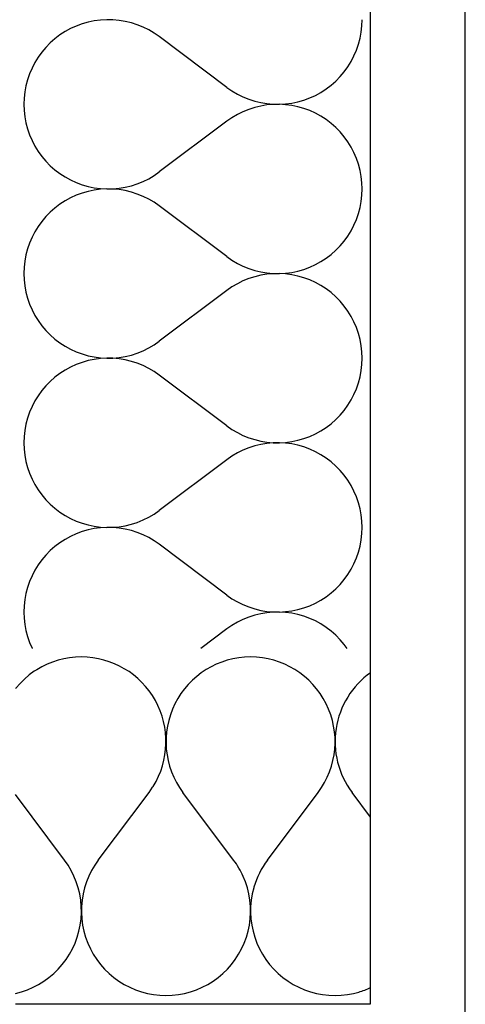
# Model space of a CAD drawing. Extents: x -18402 to 10376, y -5092 to 34139.
# Tile 46 of 78: x 3462 to 3481, y -2938 to -2896. Entities that reach past the tile are written whole.
import ezdxf

# ---------------------------------------------------------------- set-up
doc = ezdxf.new("R2010")
doc.units = 0
for name, color, linetype in [('0_XREF', 251, 'Continuous'), ('rdc_02$0$0._Étage_1_02-04 Mur.Construction', 251, 'Continuous'), ('rdc_02$0$0._Étage_1_A-AREA-____-OTLN.Modèle IFC', 251, 'Continuous')]:
    doc.layers.add(name, color=color, linetype=linetype)

# ---------------------------------------------------------------- blocks, each defined once
blk = doc.blocks.new('*X236', base_point=(-8045.97, -58706.23))
at = {"layer": 'rdc_02$0$0._Étage_1_02-04 Mur.Construction', "linetype": 'Continuous', "ltscale": 0.1}
for p, q in [((34707.14, -29318.97), (34685.71, -29290.4)), ((34721.43, -29318.97), (34742.86, -29290.4)), ((34765, -29300.88), (34757.14, -29290.4))]:
    blk.add_line(p, q, dxfattribs=at)
for centre, start, end in [((34642.86, -29268.97), 90, 121.9222), ((34642.86, -29268.97), 328.0778, 90), ((34714.29, -29268.97), 90, 216.8699), ((34714.29, -29268.97), 323.1301, 90), ((34785.71, -29268.97), 125.4505, 216.8699), ((34678.57, -29340.4), 23.9681, 36.8699), ((34750, -29340.4), 143.1301, 163.7398), ((34750, -29340.4), 286.2602, 294.8346)]:
    blk.add_arc(centre, 35.71, start, end, dxfattribs=at)
blk = doc.blocks.new('*X239', base_point=(-8045.97, -58706.23))
at = {"layer": 'rdc_02$0$0._Étage_1_02-04 Mur.Construction', "linetype": 'Continuous', "ltscale": 0.1}
for p, q in [((34620.84, -29240.85), (34618.83, -29242.55)), ((34622.97, -29239.31), (34620.84, -29240.85)), ((34623.99, -29238.68), (34622.97, -29239.31)), ((34615.2, -29246.38), (34615, -29246.64)), ((34616.94, -29244.4), (34615.2, -29246.38)), ((34618.83, -29242.55), (34616.94, -29244.4)), ((34671.43, -29290.4), (34672.93, -29288.24)), ((34672.93, -29288.24), (34673.16, -29287.85)), ((34635.71, -29318.97), (34615, -29291.35)), ((34650, -29318.97), (34671.43, -29290.4)), ((34637.22, -29321.14), (34635.71, -29318.97)), ((34638.56, -29323.41), (34637.22, -29321.14)), ((34648.5, -29321.14), (34647.16, -29323.41)), ((34650, -29318.97), (34648.5, -29321.14)), ((34639.72, -29325.77), (34638.56, -29323.41)), ((34647.16, -29323.41), (34645.99, -29325.77)), ((34640.71, -29328.21), (34639.72, -29325.77)), ((34641.52, -29330.72), (34640.71, -29328.21)), ((34645, -29328.21), (34644.19, -29330.72)), ((34645.99, -29325.77), (34645, -29328.21)), ((34712.14, -29328.21), (34711.2, -29325.88)), ((34712.95, -29330.72), (34712.14, -29328.21)), ((34642.14, -29333.28), (34641.52, -29330.72)), ((34642.57, -29335.88), (34642.14, -29333.28)), ((34643.57, -29333.28), (34643.14, -29335.88)), ((34644.19, -29330.72), (34643.57, -29333.28)), ((34713.57, -29333.28), (34712.95, -29330.72)), ((34714, -29335.88), (34713.57, -29333.28)), ((34715, -29333.28), (34714.57, -29335.88)), ((34715.62, -29330.72), (34715, -29333.28)), ((34715.72, -29330.41), (34715.62, -29330.72)), ((34642.81, -29338.51), (34642.57, -29335.88)), ((34643.14, -29335.88), (34642.91, -29338.51)), ((34714.24, -29338.51), (34714, -29335.88)), ((34714.57, -29335.88), (34714.34, -29338.51)), ((34642.7, -29343.77), (34642.85, -29341.14)), ((34642.85, -29341.14), (34642.81, -29338.51)), ((34642.91, -29338.51), (34642.86, -29341.14)), ((34642.86, -29341.14), (34643.02, -29343.77)), ((34714.13, -29343.77), (34714.28, -29341.14)), ((34714.28, -29341.14), (34714.24, -29338.51)), ((34714.34, -29338.51), (34714.29, -29341.14)), ((34714.29, -29341.14), (34714.45, -29343.77)), ((34641.81, -29348.97), (34642.35, -29346.39)), ((34642.35, -29346.39), (34642.7, -29343.77)), ((34643.02, -29343.77), (34643.36, -29346.39)), ((34643.36, -29346.39), (34643.9, -29348.97)), ((34713.24, -29348.97), (34713.78, -29346.39)), ((34713.78, -29346.39), (34714.13, -29343.77)), ((34714.45, -29343.77), (34714.79, -29346.39)), ((34714.79, -29346.39), (34715.33, -29348.97)), ((34641.09, -29351.5), (34641.81, -29348.97)), ((34643.9, -29348.97), (34644.63, -29351.5)), ((34712.52, -29351.5), (34713.24, -29348.97)), ((34715.33, -29348.97), (34716.05, -29351.5)), ((34639.09, -29356.37), (34640.18, -29353.97)), ((34640.18, -29353.97), (34641.09, -29351.5)), ((34644.63, -29351.5), (34645.54, -29353.97)), ((34645.54, -29353.97), (34646.63, -29356.37)), ((34710.52, -29356.37), (34711.61, -29353.97)), ((34711.61, -29353.97), (34712.52, -29351.5)), ((34716.05, -29351.5), (34716.97, -29353.97)), ((34716.97, -29353.97), (34718.06, -29356.37)), ((34636.39, -29360.9), (34637.82, -29358.69)), ((34637.82, -29358.69), (34639.09, -29356.37)), ((34646.63, -29356.37), (34647.89, -29358.69)), ((34647.89, -29358.69), (34649.32, -29360.9)), ((34707.82, -29360.9), (34709.25, -29358.69)), ((34709.25, -29358.69), (34710.52, -29356.37)), ((34718.06, -29356.37), (34719.32, -29358.69)), ((34719.32, -29358.69), (34720.75, -29360.9)), ((34633.06, -29364.98), (34634.8, -29363)), ((34634.8, -29363), (34636.39, -29360.9)), ((34649.32, -29360.9), (34650.92, -29363)), ((34650.92, -29363), (34652.66, -29364.98)), ((34704.49, -29364.98), (34706.23, -29363)), ((34706.23, -29363), (34707.82, -29360.9)), ((34720.75, -29360.9), (34722.34, -29363)), ((34722.34, -29363), (34724.09, -29364.98)), ((34629.16, -29368.52), (34631.17, -29366.82)), ((34631.17, -29366.82), (34633.06, -29364.98)), ((34652.66, -29364.98), (34654.54, -29366.82)), ((34654.54, -29366.82), (34656.55, -29368.52)), ((34700.59, -29368.52), (34702.6, -29366.82)), ((34702.6, -29366.82), (34704.49, -29364.98)), ((34724.09, -29364.98), (34725.97, -29366.82)), ((34725.97, -29366.82), (34727.98, -29368.52)), ((34624.79, -29371.45), (34627.03, -29370.07)), ((34627.03, -29370.07), (34629.16, -29368.52)), ((34656.55, -29368.52), (34658.69, -29370.07)), ((34658.69, -29370.07), (34660.93, -29371.45)), ((34696.21, -29371.45), (34698.46, -29370.07)), ((34698.46, -29370.07), (34700.59, -29368.52)), ((34727.98, -29368.52), (34730.12, -29370.07)), ((34730.12, -29370.07), (34732.36, -29371.45)), ((34615, -29375.24), (34617.53, -29374.57)), ((34617.53, -29374.57), (34620.03, -29373.71)), ((34620.03, -29373.71), (34622.45, -29372.67)), ((34622.45, -29372.67), (34624.79, -29371.45)), ((34660.93, -29371.45), (34663.27, -29372.67)), ((34663.27, -29372.67), (34665.69, -29373.71)), ((34665.69, -29373.71), (34668.18, -29374.57)), ((34668.18, -29374.57), (34670.73, -29375.24)), ((34670.73, -29375.24), (34673.32, -29375.73)), ((34683.82, -29375.73), (34686.42, -29375.24)), ((34686.42, -29375.24), (34688.96, -29374.57)), ((34688.96, -29374.57), (34691.45, -29373.71)), ((34691.45, -29373.71), (34693.88, -29372.67)), ((34693.88, -29372.67), (34696.21, -29371.45)), ((34732.36, -29371.45), (34734.7, -29372.67)), ((34734.7, -29372.67), (34737.12, -29373.71)), ((34737.12, -29373.71), (34739.61, -29374.57)), ((34739.61, -29374.57), (34742.16, -29375.24)), ((34742.16, -29375.24), (34744.75, -29375.73)), ((34755.25, -29375.73), (34757.84, -29375.24)), ((34757.84, -29375.24), (34759.99, -29374.68)), ((34673.32, -29375.73), (34675.94, -29376.02)), ((34675.94, -29376.02), (34678.57, -29376.12)), ((34678.57, -29376.12), (34681.21, -29376.02)), ((34681.21, -29376.02), (34683.82, -29375.73)), ((34744.75, -29375.73), (34747.37, -29376.02)), ((34747.37, -29376.02), (34750, -29376.12)), ((34750, -29376.12), (34752.63, -29376.02)), ((34752.63, -29376.02), (34755.25, -29375.73))]:
    blk.add_line(p, q, dxfattribs=at)
blk = doc.blocks.new('*X243', base_point=(-8045.97, -58706.23))
at = {"layer": 'rdc_02$0$0._Étage_1_02-04 Mur.Construction', "linetype": 'Continuous', "ltscale": 0.1}
for p, q in [((34638.31, -28968.06), (34636, -28969.32)), ((34640.71, -28966.97), (34638.31, -28968.06)), ((34643.19, -28966.05), (34640.71, -28966.97)), ((34645.72, -28965.33), (34643.19, -28966.05)), ((34648.3, -28964.79), (34645.72, -28965.33)), ((34650.91, -28964.45), (34648.3, -28964.79)), ((34653.54, -28964.29), (34650.91, -28964.45)), ((34656.18, -28964.34), (34653.54, -28964.29)), ((34658.8, -28964.57), (34656.18, -28964.34)), ((34661.4, -28965), (34658.8, -28964.57)), ((34663.96, -28965.62), (34661.4, -28965)), ((34666.47, -28966.43), (34663.96, -28965.62)), ((34668.92, -28967.42), (34666.47, -28966.43)), ((34671.28, -28968.59), (34668.92, -28967.42)), ((34761.04, -28969.54), (34761.33, -28966.92)), ((34761.33, -28966.92), (34761.43, -28964.29)), ((34631.69, -28972.34), (34629.71, -28974.09)), ((34633.79, -28970.75), (34631.69, -28972.34)), ((34636, -28969.32), (34633.79, -28970.75)), ((34673.55, -28969.93), (34671.28, -28968.59)), ((34675.71, -28971.43), (34673.55, -28969.93)), ((34704.29, -28992.86), (34675.71, -28971.43)), ((34759.88, -28974.68), (34760.56, -28972.13)), ((34760.56, -28972.13), (34761.04, -28969.54)), ((34627.87, -28975.97), (34626.17, -28977.98)), ((34629.71, -28974.09), (34627.87, -28975.97)), ((34759.02, -28977.17), (34759.88, -28974.68)), ((34624.62, -28980.12), (34623.23, -28982.36)), ((34626.17, -28977.98), (34624.62, -28980.12)), ((34756.77, -28981.93), (34757.98, -28979.59)), ((34757.98, -28979.59), (34759.02, -28977.17)), ((34622.02, -28984.7), (34620.98, -28987.12)), ((34623.23, -28982.36), (34622.02, -28984.7)), ((34753.83, -28986.3), (34755.38, -28984.17)), ((34755.38, -28984.17), (34756.77, -28981.93)), ((34620.98, -28987.12), (34620.12, -28989.61)), ((34750.29, -28990.2), (34752.13, -28988.32)), ((34752.13, -28988.32), (34753.83, -28986.3)), ((34619.44, -28992.16), (34618.96, -28994.75)), ((34620.12, -28989.61), (34619.44, -28992.16)), ((34704.29, -28992.86), (34706.45, -28994.36)), ((34746.21, -28993.53), (34748.31, -28991.94)), ((34748.31, -28991.94), (34750.29, -28990.2)), ((34618.96, -28994.75), (34618.67, -28997.37)), ((34706.45, -28994.36), (34708.72, -28995.7)), ((34708.72, -28995.7), (34711.08, -28996.87)), ((34711.08, -28996.87), (34713.53, -28997.86)), ((34736.81, -28998.23), (34739.29, -28997.32)), ((34739.29, -28997.32), (34741.69, -28996.23)), ((34741.69, -28996.23), (34744, -28994.96)), ((34744, -28994.96), (34746.21, -28993.53)), ((34618.67, -28997.37), (34618.57, -29000)), ((34618.57, -29000), (34618.67, -29002.63)), ((34713.53, -28997.86), (34716.04, -28998.66)), ((34716.04, -29001.34), (34713.53, -29002.14)), ((34716.04, -28998.66), (34718.6, -28999.28)), ((34718.6, -29000.72), (34716.04, -29001.34)), ((34718.6, -28999.28), (34721.2, -28999.71)), ((34721.2, -29000.29), (34718.6, -29000.72)), ((34721.2, -28999.71), (34723.82, -28999.95)), ((34723.82, -29000.05), (34721.2, -29000.29)), ((34723.82, -28999.95), (34726.46, -28999.99)), ((34726.46, -29000.01), (34723.82, -29000.05)), ((34726.46, -28999.99), (34729.09, -28999.84)), ((34729.09, -29000.16), (34726.46, -29000.01)), ((34729.09, -28999.84), (34731.7, -28999.49)), ((34731.7, -29000.51), (34729.09, -29000.16)), ((34731.7, -28999.49), (34734.28, -28998.96)), ((34734.28, -29001.04), (34731.7, -29000.51)), ((34734.28, -28998.96), (34736.81, -28998.23)), ((34736.81, -29001.77), (34734.28, -29001.04)), ((34618.67, -29002.63), (34618.96, -29005.25)), ((34618.96, -29005.25), (34619.44, -29007.84)), ((34706.45, -29005.64), (34704.29, -29007.14)), ((34708.72, -29004.3), (34706.45, -29005.64)), ((34711.08, -29003.13), (34708.72, -29004.3)), ((34713.53, -29002.14), (34711.08, -29003.13)), ((34739.29, -29002.68), (34736.81, -29001.77)), ((34741.69, -29003.77), (34739.29, -29002.68)), ((34744, -29005.04), (34741.69, -29003.77)), ((34746.21, -29006.47), (34744, -29005.04)), ((34619.44, -29007.84), (34620.12, -29010.39)), ((34704.29, -29007.14), (34675.71, -29028.57)), ((34748.31, -29008.06), (34746.21, -29006.47)), ((34750.29, -29009.8), (34748.31, -29008.06)), ((34752.13, -29011.68), (34750.29, -29009.8)), ((34620.12, -29010.39), (34620.98, -29012.88)), ((34620.98, -29012.88), (34622.02, -29015.3)), ((34753.83, -29013.7), (34752.13, -29011.68)), ((34755.38, -29015.83), (34753.83, -29013.7)), ((34622.02, -29015.3), (34623.23, -29017.64)), ((34623.23, -29017.64), (34624.62, -29019.88)), ((34756.77, -29018.07), (34755.38, -29015.83)), ((34757.98, -29020.41), (34756.77, -29018.07)), ((34624.62, -29019.88), (34626.17, -29022.02)), ((34626.17, -29022.02), (34627.87, -29024.03)), ((34759.02, -29022.83), (34757.98, -29020.41)), ((34627.87, -29024.03), (34629.71, -29025.91)), ((34629.71, -29025.91), (34631.69, -29027.66)), ((34759.88, -29025.32), (34759.02, -29022.83)), ((34760.56, -29027.87), (34759.88, -29025.32)), ((34631.69, -29027.66), (34633.79, -29029.25)), ((34633.79, -29029.25), (34636, -29030.68)), ((34671.28, -29031.41), (34673.55, -29030.07)), ((34673.55, -29030.07), (34675.71, -29028.57)), ((34761.04, -29030.46), (34760.56, -29027.87)), ((34761.33, -29033.08), (34761.04, -29030.46)), ((34636, -29030.68), (34638.31, -29031.94)), ((34638.31, -29031.94), (34640.71, -29033.03)), ((34640.71, -29033.03), (34643.19, -29033.95)), ((34643.19, -29033.95), (34645.72, -29034.67)), ((34645.72, -29034.67), (34648.3, -29035.21)), ((34661.4, -29035), (34663.96, -29034.38)), ((34663.96, -29034.38), (34666.47, -29033.57)), ((34666.47, -29033.57), (34668.92, -29032.58)), ((34668.92, -29032.58), (34671.28, -29031.41)), ((34761.43, -29035.71), (34761.33, -29033.08)), ((34640.71, -29038.39), (34638.31, -29039.48)), ((34643.19, -29037.48), (34640.71, -29038.39)), ((34645.72, -29036.76), (34643.19, -29037.48)), ((34648.3, -29036.22), (34645.72, -29036.76)), ((34648.3, -29035.21), (34650.91, -29035.55)), ((34650.91, -29035.87), (34648.3, -29036.22)), ((34650.91, -29035.55), (34653.54, -29035.71)), ((34653.54, -29035.72), (34650.91, -29035.87)), ((34653.54, -29035.71), (34656.18, -29035.66)), ((34656.18, -29035.76), (34653.54, -29035.72)), ((34656.18, -29035.66), (34658.8, -29035.43)), ((34658.8, -29036), (34656.18, -29035.76)), ((34658.8, -29035.43), (34661.4, -29035)), ((34661.4, -29036.43), (34658.8, -29036)), ((34663.96, -29037.05), (34661.4, -29036.43)), ((34666.47, -29037.86), (34663.96, -29037.05)), ((34668.92, -29038.85), (34666.47, -29037.86)), ((34671.28, -29040.02), (34668.92, -29038.85)), ((34761.04, -29040.97), (34761.33, -29038.35)), ((34761.33, -29038.35), (34761.43, -29035.71)), ((34633.79, -29042.18), (34631.69, -29043.77)), ((34636, -29040.75), (34633.79, -29042.18)), ((34638.31, -29039.48), (34636, -29040.75)), ((34673.55, -29041.35), (34671.28, -29040.02)), ((34675.71, -29042.86), (34673.55, -29041.35)), ((34704.29, -29064.29), (34675.71, -29042.86)), ((34760.56, -29043.56), (34761.04, -29040.97)), ((34629.71, -29045.51), (34627.87, -29047.4)), ((34631.69, -29043.77), (34629.71, -29045.51)), ((34759.02, -29048.6), (34759.88, -29046.11)), ((34759.88, -29046.11), (34760.56, -29043.56)), ((34626.17, -29049.41), (34624.62, -29051.54)), ((34627.87, -29047.4), (34626.17, -29049.41)), ((34756.77, -29053.36), (34757.98, -29051.02)), ((34757.98, -29051.02), (34759.02, -29048.6)), ((34623.23, -29053.79), (34622.02, -29056.12)), ((34624.62, -29051.54), (34623.23, -29053.79)), ((34755.38, -29055.6), (34756.77, -29053.36)), ((34620.98, -29058.55), (34620.12, -29061.04)), ((34622.02, -29056.12), (34620.98, -29058.55)), ((34752.13, -29059.75), (34753.83, -29057.73)), ((34753.83, -29057.73), (34755.38, -29055.6)), ((34619.44, -29063.58), (34618.96, -29066.18)), ((34620.12, -29061.04), (34619.44, -29063.58)), ((34746.21, -29064.96), (34748.31, -29063.37)), ((34748.31, -29063.37), (34750.29, -29061.63)), ((34750.29, -29061.63), (34752.13, -29059.75)), ((34618.96, -29066.18), (34618.67, -29068.79)), ((34704.29, -29064.29), (34706.45, -29065.79)), ((34706.45, -29065.79), (34708.72, -29067.13)), ((34708.72, -29067.13), (34711.08, -29068.29)), ((34739.29, -29068.75), (34741.69, -29067.66)), ((34741.69, -29067.66), (34744, -29066.39)), ((34744, -29066.39), (34746.21, -29064.96)), ((34618.67, -29068.79), (34618.57, -29071.43)), ((34618.57, -29071.43), (34618.67, -29074.06)), ((34711.08, -29068.29), (34713.53, -29069.28)), ((34713.53, -29069.28), (34716.04, -29070.09)), ((34716.04, -29070.09), (34718.6, -29070.71)), ((34718.6, -29072.15), (34716.04, -29072.77)), ((34718.6, -29070.71), (34721.2, -29071.14)), ((34721.2, -29071.72), (34718.6, -29072.15)), ((34721.2, -29071.14), (34723.82, -29071.38)), ((34723.82, -29071.48), (34721.2, -29071.72)), ((34723.82, -29071.38), (34726.46, -29071.42)), ((34726.46, -29071.44), (34723.82, -29071.48)), ((34726.46, -29071.42), (34729.09, -29071.27)), ((34729.09, -29071.59), (34726.46, -29071.44)), ((34729.09, -29071.27), (34731.7, -29070.92)), ((34731.7, -29071.93), (34729.09, -29071.59)), ((34731.7, -29070.92), (34734.28, -29070.39)), ((34734.28, -29072.47), (34731.7, -29071.93)), ((34734.28, -29070.39), (34736.81, -29069.66)), ((34736.81, -29069.66), (34739.29, -29068.75)), ((34618.67, -29074.06), (34618.96, -29076.68)), ((34708.72, -29075.73), (34706.45, -29077.07)), ((34711.08, -29074.56), (34708.72, -29075.73)), ((34713.53, -29073.57), (34711.08, -29074.56)), ((34716.04, -29072.77), (34713.53, -29073.57)), ((34736.81, -29073.2), (34734.28, -29072.47)), ((34739.29, -29074.11), (34736.81, -29073.2)), ((34741.69, -29075.2), (34739.29, -29074.11)), ((34744, -29076.46), (34741.69, -29075.2)), ((34618.96, -29076.68), (34619.44, -29079.27)), ((34619.44, -29079.27), (34620.12, -29081.82)), ((34704.29, -29078.57), (34675.71, -29100)), ((34706.45, -29077.07), (34704.29, -29078.57)), ((34746.21, -29077.9), (34744, -29076.46)), ((34748.31, -29079.49), (34746.21, -29077.9)), ((34750.29, -29081.23), (34748.31, -29079.49)), ((34620.12, -29081.82), (34620.98, -29084.31)), ((34620.98, -29084.31), (34622.02, -29086.73)), ((34752.13, -29083.11), (34750.29, -29081.23)), ((34753.83, -29085.13), (34752.13, -29083.11)), ((34622.02, -29086.73), (34623.23, -29089.07)), ((34755.38, -29087.26), (34753.83, -29085.13)), ((34756.77, -29089.5), (34755.38, -29087.26)), ((34623.23, -29089.07), (34624.62, -29091.31)), ((34624.62, -29091.31), (34626.17, -29093.45)), ((34757.98, -29091.84), (34756.77, -29089.5)), ((34759.02, -29094.26), (34757.98, -29091.84)), ((34626.17, -29093.45), (34627.87, -29095.46)), ((34627.87, -29095.46), (34629.71, -29097.34)), ((34759.88, -29096.75), (34759.02, -29094.26)), ((34760.56, -29099.3), (34759.88, -29096.75)), ((34629.71, -29097.34), (34631.69, -29099.08)), ((34631.69, -29099.08), (34633.79, -29100.68)), ((34633.79, -29100.68), (34636, -29102.11)), ((34673.55, -29101.5), (34675.71, -29100)), ((34761.04, -29101.89), (34760.56, -29099.3)), ((34636, -29102.11), (34638.31, -29103.37)), ((34638.31, -29103.37), (34640.71, -29104.46)), ((34640.71, -29104.46), (34643.19, -29105.37)), ((34643.19, -29105.37), (34645.72, -29106.1)), ((34663.96, -29105.81), (34666.47, -29105)), ((34666.47, -29105), (34668.92, -29104.01)), ((34668.92, -29104.01), (34671.28, -29102.84)), ((34671.28, -29102.84), (34673.55, -29101.5)), ((34761.33, -29104.51), (34761.04, -29101.89)), ((34761.43, -29107.14), (34761.33, -29104.51)), ((34643.19, -29108.91), (34640.71, -29109.82)), ((34645.72, -29108.19), (34643.19, -29108.91)), ((34645.72, -29106.1), (34648.3, -29106.64)), ((34648.3, -29107.65), (34645.72, -29108.19)), ((34648.3, -29106.64), (34650.91, -29106.98)), ((34650.91, -29107.3), (34648.3, -29107.65)), ((34650.91, -29106.98), (34653.54, -29107.14)), ((34653.54, -29107.15), (34650.91, -29107.3)), ((34653.54, -29107.14), (34656.18, -29107.09)), ((34656.18, -29107.19), (34653.54, -29107.15)), ((34656.18, -29107.09), (34658.8, -29106.86)), ((34658.8, -29107.43), (34656.18, -29107.19)), ((34658.8, -29106.86), (34661.4, -29106.43)), ((34661.4, -29107.86), (34658.8, -29107.43)), ((34661.4, -29106.43), (34663.96, -29105.81)), ((34663.96, -29108.48), (34661.4, -29107.86)), ((34666.47, -29109.29), (34663.96, -29108.48)), ((34668.92, -29110.28), (34666.47, -29109.29)), ((34761.33, -29109.78), (34761.43, -29107.14)), ((34633.79, -29113.61), (34631.69, -29115.2)), ((34636, -29112.18), (34633.79, -29113.61)), ((34638.31, -29110.91), (34636, -29112.18)), ((34640.71, -29109.82), (34638.31, -29110.91)), ((34671.28, -29111.44), (34668.92, -29110.28)), ((34673.55, -29112.78), (34671.28, -29111.44)), ((34675.71, -29114.29), (34673.55, -29112.78)), ((34760.56, -29114.99), (34761.04, -29112.4)), ((34761.04, -29112.4), (34761.33, -29109.78)), ((34629.71, -29116.94), (34627.87, -29118.83)), ((34631.69, -29115.2), (34629.71, -29116.94)), ((34704.29, -29135.71), (34675.71, -29114.29)), ((34759.02, -29120.03), (34759.88, -29117.53)), ((34759.88, -29117.53), (34760.56, -29114.99)), ((34626.17, -29120.84), (34624.62, -29122.97)), ((34627.87, -29118.83), (34626.17, -29120.84)), ((34757.98, -29122.45), (34759.02, -29120.03)), ((34623.23, -29125.21), (34622.02, -29127.55)), ((34624.62, -29122.97), (34623.23, -29125.21)), ((34755.38, -29127.03), (34756.77, -29124.79)), ((34756.77, -29124.79), (34757.98, -29122.45)), ((34620.98, -29129.97), (34620.12, -29132.47)), ((34622.02, -29127.55), (34620.98, -29129.97)), ((34752.13, -29131.17), (34753.83, -29129.16)), ((34753.83, -29129.16), (34755.38, -29127.03)), ((34620.12, -29132.47), (34619.44, -29135.01)), ((34748.31, -29134.8), (34750.29, -29133.06)), ((34750.29, -29133.06), (34752.13, -29131.17)), ((34618.96, -29137.6), (34618.67, -29140.22)), ((34619.44, -29135.01), (34618.96, -29137.6)), ((34704.29, -29135.71), (34706.45, -29137.22)), ((34706.45, -29137.22), (34708.72, -29138.56)), ((34708.72, -29138.56), (34711.08, -29139.72)), ((34741.69, -29139.09), (34744, -29137.82)), ((34744, -29137.82), (34746.21, -29136.39)), ((34746.21, -29136.39), (34748.31, -29134.8)), ((34618.67, -29140.22), (34618.57, -29142.86)), ((34711.08, -29139.72), (34713.53, -29140.71)), ((34713.53, -29140.71), (34716.04, -29141.52)), ((34716.04, -29141.52), (34718.6, -29142.14)), ((34718.6, -29142.14), (34721.2, -29142.57)), ((34721.2, -29142.57), (34723.82, -29142.81)), ((34723.82, -29142.81), (34726.46, -29142.85)), ((34726.46, -29142.85), (34729.09, -29142.7)), ((34729.09, -29142.7), (34731.7, -29142.35)), ((34731.7, -29142.35), (34734.28, -29141.81)), ((34734.28, -29141.81), (34736.81, -29141.09)), ((34736.81, -29141.09), (34739.29, -29140.18)), ((34739.29, -29140.18), (34741.69, -29139.09)), ((34618.57, -29142.86), (34618.67, -29145.49)), ((34618.67, -29145.49), (34618.96, -29148.11)), ((34711.08, -29145.99), (34708.72, -29147.16)), ((34713.53, -29145), (34711.08, -29145.99)), ((34716.04, -29144.19), (34713.53, -29145)), ((34718.6, -29143.57), (34716.04, -29144.19)), ((34721.2, -29143.14), (34718.6, -29143.57)), ((34723.82, -29142.91), (34721.2, -29143.14)), ((34726.46, -29142.86), (34723.82, -29142.91)), ((34729.09, -29143.02), (34726.46, -29142.86)), ((34731.7, -29143.36), (34729.09, -29143.02)), ((34734.28, -29143.9), (34731.7, -29143.36)), ((34736.81, -29144.63), (34734.28, -29143.9)), ((34739.29, -29145.54), (34736.81, -29144.63)), ((34741.69, -29146.63), (34739.29, -29145.54)), ((34744, -29147.89), (34741.69, -29146.63)), ((34618.96, -29148.11), (34619.44, -29150.7)), ((34619.44, -29150.7), (34620.12, -29153.25)), ((34704.29, -29150), (34675.71, -29171.43)), ((34706.45, -29148.5), (34704.29, -29150)), ((34708.72, -29147.16), (34706.45, -29148.5)), ((34746.21, -29149.32), (34744, -29147.89)), ((34748.31, -29150.92), (34746.21, -29149.32)), ((34750.29, -29152.66), (34748.31, -29150.92)), ((34620.12, -29153.25), (34620.98, -29155.74)), ((34752.13, -29154.54), (34750.29, -29152.66)), ((34753.83, -29156.55), (34752.13, -29154.54)), ((34620.98, -29155.74), (34622.02, -29158.16)), ((34622.02, -29158.16), (34623.23, -29160.5)), ((34755.38, -29158.69), (34753.83, -29156.55)), ((34756.77, -29160.93), (34755.38, -29158.69)), ((34623.23, -29160.5), (34624.62, -29162.74)), ((34624.62, -29162.74), (34626.17, -29164.87)), ((34757.98, -29163.27), (34756.77, -29160.93)), ((34759.02, -29165.69), (34757.98, -29163.27)), ((34626.17, -29164.87), (34627.87, -29166.89)), ((34627.87, -29166.89), (34629.71, -29168.77)), ((34759.88, -29168.18), (34759.02, -29165.69)), ((34629.71, -29168.77), (34631.69, -29170.51)), ((34631.69, -29170.51), (34633.79, -29172.1)), ((34673.55, -29172.93), (34675.71, -29171.43)), ((34760.56, -29170.73), (34759.88, -29168.18)), ((34761.04, -29173.32), (34760.56, -29170.73)), ((34633.79, -29172.1), (34636, -29173.54)), ((34636, -29173.54), (34638.31, -29174.8)), ((34638.31, -29174.8), (34640.71, -29175.89)), ((34640.71, -29175.89), (34643.19, -29176.8)), ((34666.47, -29176.43), (34668.92, -29175.44)), ((34668.92, -29175.44), (34671.28, -29174.27)), ((34671.28, -29174.27), (34673.55, -29172.93)), ((34761.33, -29175.94), (34761.04, -29173.32)), ((34761.43, -29178.57), (34761.33, -29175.94)), ((34643.19, -29176.8), (34645.72, -29177.53)), ((34645.72, -29179.61), (34643.19, -29180.34)), ((34645.72, -29177.53), (34648.3, -29178.07)), ((34648.3, -29179.08), (34645.72, -29179.61)), ((34648.3, -29178.07), (34650.91, -29178.41)), ((34650.91, -29178.73), (34648.3, -29179.08)), ((34650.91, -29178.41), (34653.54, -29178.56)), ((34653.54, -29178.58), (34650.91, -29178.73)), ((34653.54, -29178.56), (34656.18, -29178.52)), ((34656.18, -29178.62), (34653.54, -29178.58)), ((34656.18, -29178.52), (34658.8, -29178.28)), ((34658.8, -29178.86), (34656.18, -29178.62)), ((34658.8, -29178.28), (34661.4, -29177.85)), ((34661.4, -29179.29), (34658.8, -29178.86)), ((34661.4, -29177.85), (34663.96, -29177.23)), ((34663.96, -29179.91), (34661.4, -29179.29)), ((34663.96, -29177.23), (34666.47, -29176.43)), ((34666.47, -29180.72), (34663.96, -29179.91)), ((34761.33, -29181.21), (34761.43, -29178.57)), ((34636, -29183.61), (34633.79, -29185.04)), ((34638.31, -29182.34), (34636, -29183.61)), ((34640.71, -29181.25), (34638.31, -29182.34)), ((34643.19, -29180.34), (34640.71, -29181.25)), ((34668.92, -29181.71), (34666.47, -29180.72)), ((34671.28, -29182.87), (34668.92, -29181.71)), ((34673.55, -29184.21), (34671.28, -29182.87)), ((34675.71, -29185.71), (34673.55, -29184.21)), ((34760.56, -29186.42), (34761.04, -29183.82)), ((34761.04, -29183.82), (34761.33, -29181.21)), ((34629.71, -29188.37), (34627.87, -29190.25)), ((34631.69, -29186.63), (34629.71, -29188.37)), ((34633.79, -29185.04), (34631.69, -29186.63)), ((34704.29, -29207.14), (34675.71, -29185.71)), ((34759.88, -29188.96), (34760.56, -29186.42)), ((34626.17, -29192.27), (34624.62, -29194.4)), ((34627.87, -29190.25), (34626.17, -29192.27)), ((34757.98, -29193.88), (34759.02, -29191.45)), ((34759.02, -29191.45), (34759.88, -29188.96)), ((34623.23, -29196.64), (34622.02, -29198.98)), ((34624.62, -29194.4), (34623.23, -29196.64)), ((34755.38, -29198.46), (34756.77, -29196.21)), ((34756.77, -29196.21), (34757.98, -29193.88)), ((34622.02, -29198.98), (34620.98, -29201.4)), ((34752.13, -29202.6), (34753.83, -29200.59)), ((34753.83, -29200.59), (34755.38, -29198.46)), ((34620.12, -29203.89), (34619.44, -29206.44)), ((34620.98, -29201.4), (34620.12, -29203.89)), ((34748.31, -29206.23), (34750.29, -29204.49)), ((34750.29, -29204.49), (34752.13, -29202.6)), ((34618.96, -29209.03), (34618.67, -29211.65)), ((34619.44, -29206.44), (34618.96, -29209.03)), ((34704.29, -29207.14), (34706.45, -29208.65)), ((34706.45, -29208.65), (34708.72, -29209.98)), ((34741.69, -29210.52), (34744, -29209.25)), ((34744, -29209.25), (34746.21, -29207.82)), ((34746.21, -29207.82), (34748.31, -29206.23)), ((34618.67, -29211.65), (34618.57, -29214.29)), ((34708.72, -29209.98), (34711.08, -29211.15)), ((34711.08, -29211.15), (34713.53, -29212.14)), ((34713.53, -29212.14), (34716.04, -29212.95)), ((34716.04, -29212.95), (34718.6, -29213.57)), ((34731.7, -29213.78), (34734.28, -29213.24)), ((34734.28, -29213.24), (34736.81, -29212.52)), ((34736.81, -29212.52), (34739.29, -29211.61)), ((34739.29, -29211.61), (34741.69, -29210.52)), ((34618.57, -29214.29), (34618.67, -29216.92)), ((34618.67, -29216.92), (34618.96, -29219.54)), ((34711.08, -29217.42), (34708.72, -29218.59)), ((34713.53, -29216.43), (34711.08, -29217.42)), ((34716.04, -29215.62), (34713.53, -29216.43)), ((34718.6, -29215), (34716.04, -29215.62)), ((34718.6, -29213.57), (34721.2, -29214)), ((34721.2, -29214.57), (34718.6, -29215)), ((34721.2, -29214), (34723.82, -29214.24)), ((34723.82, -29214.34), (34721.2, -29214.57)), ((34723.82, -29214.24), (34726.46, -29214.28)), ((34726.46, -29214.29), (34723.82, -29214.34)), ((34726.46, -29214.28), (34729.09, -29214.13)), ((34729.09, -29214.45), (34726.46, -29214.29)), ((34729.09, -29214.13), (34731.7, -29213.78)), ((34731.7, -29214.79), (34729.09, -29214.45)), ((34734.28, -29215.33), (34731.7, -29214.79)), ((34736.81, -29216.05), (34734.28, -29215.33)), ((34739.29, -29216.97), (34736.81, -29216.05)), ((34741.69, -29218.06), (34739.29, -29216.97)), ((34618.96, -29219.54), (34619.44, -29222.13)), ((34704.29, -29221.43), (34693.27, -29229.69)), ((34706.45, -29219.93), (34704.29, -29221.43)), ((34708.72, -29218.59), (34706.45, -29219.93)), ((34744, -29219.32), (34741.69, -29218.06)), ((34746.21, -29220.75), (34744, -29219.32)), ((34748.31, -29222.34), (34746.21, -29220.75)), ((34619.44, -29222.13), (34620.12, -29224.68)), ((34620.12, -29224.68), (34620.98, -29227.17)), ((34750.29, -29224.09), (34748.31, -29222.34)), ((34752.13, -29225.97), (34750.29, -29224.09)), ((34620.98, -29227.17), (34622.02, -29229.59)), ((34622.02, -29229.59), (34622.07, -29229.69)), ((34753.83, -29227.98), (34752.13, -29225.97)), ((34755.07, -29229.69), (34753.83, -29227.98))]:
    blk.add_line(p, q, dxfattribs=at)
blk = doc.blocks.new('rdc_02')
at = {"layer": 'rdc_02$0$0._Étage_1_02-04 Mur.Construction', "linetype": 'Continuous', "ltscale": 0.1}
for p, q in [((3476.5, -2922.969), (3476.5, -2649.6)), ((3476.5, -2937.969), (3476.5, -2922.969)), ((3476.5, -2937.969), (3476.5, -2922.969)), ((3461.5, -2937.969), (3476.5, -2937.969))]:
    blk.add_line(p, q, dxfattribs=at)
at = {"layer": 'rdc_02$0$0._Étage_1_02-04 Mur.Construction', "linetype": 'Continuous', "ltscale": 0.1, "flags": 128}
for points in [[(3480.5, -2937.969), (3480.5, -2649.6)], [(3480.5, -2941.969), (3480.5, -2937.969)]]:
    blk.add_lwpolyline(points, dxfattribs=at)
at = {"layer": 'rdc_02$0$0._Étage_1_A-AREA-____-OTLN.Modèle IFC', "linetype": 'Continuous', "ltscale": 0.1, "xscale": 0.1, "yscale": 0.1, "zscale": 0.1}
for name in ['*X243', '*X236', '*X239']:
    blk.add_blockref(name, (-804.597, -5870.623), dxfattribs=at)

msp = doc.modelspace()

# ---------------------------------------------------------------- block references
at = {"layer": '0_XREF'}
msp.add_blockref('rdc_02', (0, 0), dxfattribs=at)

doc.saveas('drawing.dxf')
